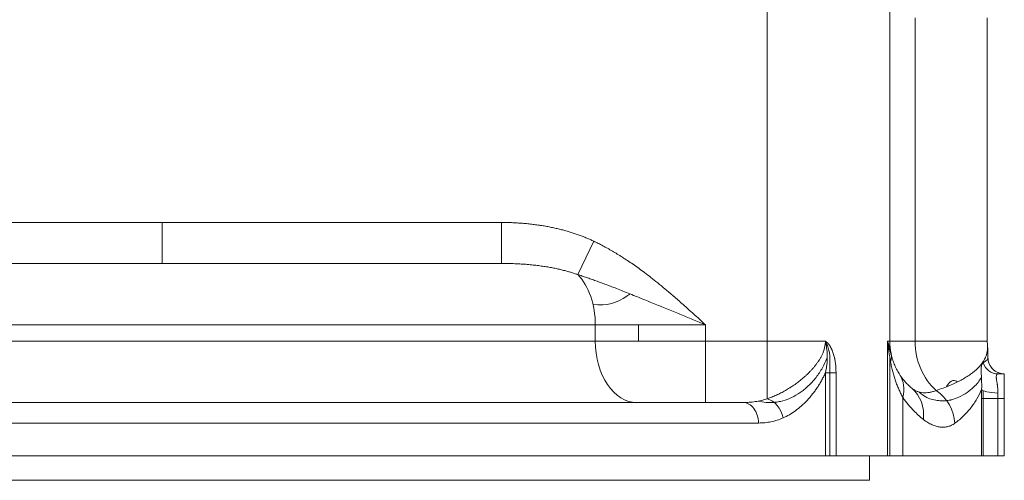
# Model space of a CAD drawing. Header units: millimetres. Extents: x 51337 to 61814, y -21781 to -12277.
# Tile 163 of 256: x 59392 to 59633, y -21049 to -20936. Entities that reach past the tile are written whole.
import ezdxf

# ---------------------------------------------------------------- set-up
doc = ezdxf.new("R2010")
doc.units = ezdxf.units.MM
doc.header["$LTSCALE"] = 0.3175
doc.layers.add('1轮廓实线层', color=7, linetype='Continuous', lineweight=18)

msp = doc.modelspace()

# ---------------------------------------------------------------- linework, layer by layer
at = {"layer": '1轮廓实线层'}
for p, q in [((59605.29339, -21014.97664), (59605.29339, -20923.97664)), ((59605.29339, -20923.97664), (59605.29339, -21014.97664)), ((59575.29339, -20934.55885), (59575.29339, -21014.97664)), ((59611.47531, -21014.97664), (59611.47531, -20935.97664)), ((59629.13796, -21014.97664), (59629.13796, -20935.97664)), ((59379.93704, -20985.97664), (59427.31929, -20985.97664)), ((59427.31929, -20985.97664), (59510.29339, -20985.97664)), ((59427.31929, -20995.97664), (59427.31929, -20985.97664)), ((59510.29339, -20995.81621), (59510.29339, -20985.97664)), ((59528.99112, -20998.71987), (59532.87401, -20990.54869)), ((59300.29339, -20995.97664), (59510.29339, -20995.97664)), ((59508.42906, -20995.97664), (59510.29339, -20995.97664)), ((59510.29339, -20995.97664), (59510.29339, -20995.81621)), ((59533.27023, -21010.97664), (59269.60624, -21010.97664)), ((59560.21272, -21010.97664), (59533.27023, -21010.97664)), ((59533.27023, -21010.97664), (59533.27023, -21014.97664)), ((59543.85745, -21014.97664), (59543.85745, -21010.97664)), ((59560.21272, -21010.97664), (59560.21272, -21014.97664)), ((59533.27023, -21014.97664), (59269.60624, -21014.97664)), ((59560.21272, -21014.97664), (59533.27023, -21014.97664)), ((59575.29339, -21014.97664), (59560.21272, -21014.97664)), ((59560.21272, -21014.97664), (59560.21272, -21029.97664)), ((59589.536, -21014.97664), (59575.29339, -21014.97664)), ((59575.29339, -21014.97664), (59575.29339, -21029.04506)), ((59604.72968, -21042.97664), (59604.72968, -21014.97664)), ((59605.29339, -21014.97664), (59604.72968, -21014.97664)), ((59605.29339, -21014.97664), (59605.29339, -21016.71915)), ((59611.47531, -21014.97664), (59605.29339, -21014.97664)), ((59611.47531, -21014.97664), (59629.13796, -21014.97664)), ((59605.27979, -21018.86529), (59605.27979, -21042.97664)), ((59629.29339, -21018.97664), (59629.29302, -21018.97664)), ((59629.29339, -21018.97664), (59629.29339, -21018.84959)), ((59590.65197, -21042.97664), (59590.65197, -21019.69274)), ((59589.5276, -21022.74692), (59592.1376, -21022.74692)), ((59589.5276, -21042.97664), (59589.5276, -21022.74692)), ((59592.1376, -21022.74692), (59592.1376, -21042.97664)), ((59631.80644, -21022.97664), (59633.29339, -21022.97664)), ((59633.29339, -21022.97664), (59633.29339, -21028.97664)), ((59608.44405, -21028.66656), (59608.44405, -21042.97664)), ((59631.68906, -21028.97664), (59627.7172, -21028.97664)), ((59627.7172, -21042.97664), (59627.7172, -21028.97664)), ((59628.10945, -21028.98156), (59628.10945, -21042.97664)), ((59633.29339, -21028.97664), (59631.68906, -21028.97664)), ((59631.68906, -21028.97664), (59631.68906, -21042.97664)), ((59633.29339, -21028.97664), (59633.29339, -21042.97664)), ((59186.29339, -21029.97664), (59569.41529, -21029.97664)), ((59569.41527, -21029.97664), (59568.1868, -21029.97664)), ((59181.29339, -21034.97664), (59573.16237, -21034.97664)), ((59181.83904, -21042.97664), (59589.5276, -21042.97664)), ((59592.1376, -21042.97664), (59589.5276, -21042.97664)), ((59592.1376, -21042.97664), (59604.72968, -21042.97664)), ((59600.29339, -21048.97664), (59600.29339, -21042.97664)), ((59608.44405, -21042.97664), (59604.72968, -21042.97664)), ((59608.44405, -21042.97664), (59627.7172, -21042.97664)), ((59631.68906, -21042.97664), (59627.7172, -21042.97664)), ((59633.29339, -21042.97664), (59631.68906, -21042.97664)), ((59600.29339, -21048.97664), (59211.66351, -21048.97664))]:
    msp.add_line(p, q, dxfattribs=at)
for centre, radius, end in [((59620.29339, -21014.97664), 15, 191.6636897), ((59644.13796, -21014.97664), 15, 184.5983008), ((59633.29339, -21018.97664), 4, 270)]:
    msp.add_arc(centre, radius, 180, end, dxfattribs=at)
for centre, major_axis, ratio, start_param, end_param in [((59523.16679, -21010.97664), (0, 15), 0.673562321, 4.71238898, 5.668782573), ((59543.37366, -21014.97664), (0, -15), 0.673562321, 4.71238898, 6.283185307), ((59624.26748, -21014.97664), (0, -15), 0.852811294, 4.71238898, 5.644296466), ((59595.80961, -21020.03081), (9.79351, 2.02167), 0.604782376, 5.954256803, 6.283185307), ((59633.29302, -21018.97664), (0, 4), 0.99999839, 1.570796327, 3.141592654), ((59631.80644, -21018.97664), (0, 4), 0.984268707, 1.905291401, 3.141592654), ((59599.37482, -21028.66656), (8.36742, 5.47597), 0.762572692, 5.573950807, 6.283185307), ((59604.21122, -21034.11728), (6.43287, 7.65625), 0.887880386, 5.353329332, 6.283185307), ((59631.71836, -21026.7686), (-3.99857, 0.10696), 0.220728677, 0.120597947, 1.57670058), ((59575.29339, -21033.73453), (2.07247, -4.55026), 0.746108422, 1.243215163, 2.593524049), ((59611.55411, -21035.04561), (-6.09828, 7.92533), 0.944187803, 4.084084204, 5.044558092), ((59569.41529, -21034.97664), (0, -5), 0.749415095, 1.570796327, 3.141592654)]:
    msp.add_ellipse(centre, major_axis=major_axis, ratio=ratio, start_param=start_param, end_param=end_param, dxfattribs=at)
for points, degree in [([(59510.29339, -20985.97664), (59510.7706, -20985.97664), (59511.71535, -20985.98648), (59513.1036, -20986.02975), (59514.46246, -20986.10054), (59515.79113, -20986.19783), (59517.08937, -20986.32059), (59518.35683, -20986.46779), (59519.59333, -20986.6384), (59520.79877, -20986.83141), (59521.97309, -20987.04582), (59523.11633, -20987.28062), (59524.22858, -20987.53485), (59525.30997, -20987.80756), (59526.36067, -20988.0978), (59527.38091, -20988.40467), (59528.37095, -20988.72728), (59529.33107, -20989.06476), (59530.26157, -20989.41627), (59531.16283, -20989.78101), (59532.03518, -20990.15818), (59532.59755, -20990.41732), (59532.87401, -20990.54869)], 3), ([(59532.87401, -20990.54869), (59533.23912, -20990.72219), (59533.97678, -20991.08224), (59535.10376, -20991.662), (59536.25438, -20992.28456), (59537.4312, -20992.953), (59538.63769, -20993.67116), (59539.87813, -20994.44372), (59541.15798, -20995.27647), (59542.48432, -20996.17677), (59543.86666, -20997.15432), (59545.31772, -20998.22193), (59546.85684, -20999.39852), (59548.51017, -21000.70987), (59550.32902, -21002.20432), (59552.38418, -21003.95114), (59554.70045, -21005.98174), (59557.2999, -21008.31826), (59559.20958, -21010.0609), (59560.21272, -21010.97664)], 3), ([(59510.29339, -20995.97664), (59510.86872, -20995.97664), (59511.99641, -20995.98836), (59513.61697, -20996.03871), (59515.16809, -20996.11948), (59516.65096, -20996.22838), (59518.06725, -20996.3632), (59519.41877, -20996.52181), (59520.70746, -20996.70218), (59521.93533, -20996.9024), (59523.10442, -20997.12063), (59524.2168, -20997.35516), (59525.27451, -20997.60436), (59526.27956, -20997.86669), (59527.23405, -20998.14075), (59528.13959, -20998.42507), (59528.71251, -20998.62081), (59528.99112, -20998.71987)], 3), ([(59629.24098, -21018.78165), (59629.3381, -21017.46505), (59629.15877, -21016.15445)], 2), ([(59629.29302, -21018.97664), (59629.29338, -21018.91388), (59629.29347, -21018.85108), (59629.2933, -21018.78825)], 3), ([(59621.8535, -21024.94475), (59621.16481, -21024.48334), (59620.4291, -21024.16626), (59619.12537, -21026.08863)], 3), ([(59627.7172, -21028.97664), (59627.7172, -21028.60413), (59627.72207, -21027.86366), (59627.73643, -21027.13211), (59627.74599, -21026.7686)], 3), ([(59631.71836, -21027.65182), (59631.70864, -21027.86976), (59631.69402, -21028.30853), (59631.68906, -21028.75297), (59631.68906, -21028.97664)], 3)]:
    msp.add_open_spline(points, degree=degree, dxfattribs=at)
for points, knots in [([(59528.99112, -20998.71987), (59529.33706, -20998.82994), (59530.04007, -20999.05795), (59531.11881, -20999.42016), (59532.24264, -20999.80952), (59533.42078, -21000.22943), (59534.66092, -21000.68283), (59535.97278, -21001.17347), (59537.36869, -21001.70612), (59538.86426, -21002.28687), (59540.47686, -21002.9225), (59542.19941, -21003.61001), (59543.98152, -21004.32831), (59545.75596, -21005.04857), (59547.48004, -21005.7517), (59549.15212, -21006.43572), (59550.78371, -21007.10445), (59552.38348, -21007.76089), (59553.95887, -21008.40774), (59555.51626, -21009.0474), (59557.07001, -21009.68564), (59558.63411, -21010.32816), (59559.68399, -21010.75944), (59560.21272, -21010.97664)], [0, 0, 0, 0, 0.036055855, 0.073081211, 0.111528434, 0.151562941, 0.193400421, 0.237305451, 0.283622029, 0.332786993, 0.385342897, 0.441749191, 0.500005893, 0.556557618, 0.610534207, 0.662523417, 0.712917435, 0.762047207, 0.810196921, 0.857621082, 0.904528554, 0.951921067, 1, 1, 1, 1]), ([(59541.71864, -21003.4186), (59541.67781, -21003.45266), (59541.63656, -21003.48568), (59541.39829, -21003.66872), (59541.19842, -21003.81255), (59538.68009, -21005.57413), (59536.06783, -21006.60038), (59532.68002, -21005.91712)], [0, 0, 0, 0, 0.016674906, 0.016674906, 0.095345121, 0.095345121, 1, 1, 1, 1]), ([(59575.29339, -21029.04506), (59575.67727, -21028.91964), (59576.43806, -21028.64667), (59577.55946, -21028.17497), (59578.2944, -21027.82122), (59579.02316, -21027.44867), (59579.38446, -21027.253), (59580.10092, -21026.84343), (59580.45608, -21026.62954), (59580.89616, -21026.35092), (59580.98398, -21026.29463), (59581.15924, -21026.18093), (59581.24669, -21026.12351), (59581.50824, -21025.94967), (59581.68155, -21025.83171), (59582.1983, -21025.47159), (59582.53856, -21025.22322), (59583.21026, -21024.70954), (59583.54172, -21024.44424), (59584.03184, -21024.03277), (59584.19403, -21023.89335), (59584.43548, -21023.68067), (59584.51565, -21023.60918), (59584.67536, -21023.46499), (59584.75491, -21023.39226), (59585.1506, -21023.02589), (59585.46077, -21022.72387), (59585.91518, -21022.25532), (59586.06483, -21022.09653), (59586.36018, -21021.77322), (59586.50588, -21021.60869), (59586.79294, -21021.27319), (59586.93429, -21021.10222), (59587.2121, -21020.75287), (59587.34857, -21020.5745), (59587.61591, -21020.20907), (59587.74678, -21020.02202), (59587.90626, -21019.78167), (59587.93795, -21019.73326), (59588.00075, -21019.63601), (59588.09412, -21019.48938), (59588.18493, -21019.34038), (59588.36288, -21019.03894), (59588.47663, -21018.83341), (59588.6925, -21018.41127), (59588.79464, -21018.19467), (59588.98476, -21017.74773), (59589.07276, -21017.5174), (59589.17162, -21017.21852), (59589.19084, -21017.15819), (59589.21876, -21017.06681), (59589.22793, -21017.03618), (59589.24589, -21016.97482), (59589.2899, -21016.8211), (59589.32937, -21016.66569), (59589.41478, -21016.28926), (59589.45932, -21016.03369), (59589.50482, -21015.64237), (59589.51643, -21015.5106), (59589.52815, -21015.31081), (59589.53109, -21015.244), (59589.53501, -21015.11041), (59589.536, -21015.04355), (59589.536, -21014.97664)], [0, 0, 0, 0, 0.0625, 0.125, 0.1875, 0.1875, 0.25, 0.25, 0.3125, 0.3125, 0.328125, 0.328125, 0.34375, 0.34375, 0.375, 0.375, 0.4375, 0.4375, 0.5, 0.5, 0.53125, 0.53125, 0.546875, 0.546875, 0.5625, 0.5625, 0.625, 0.625, 0.65625, 0.65625, 0.6875, 0.6875, 0.71875, 0.71875, 0.75, 0.75, 0.78125, 0.78125, 0.7890625, 0.7890625, 0.796875, 0.8125, 0.8125, 0.84375, 0.84375, 0.875, 0.875, 0.90625, 0.90625, 0.9140625, 0.9140625, 0.91796875, 0.91796875, 0.921875, 0.9375, 0.9375, 0.96875, 0.96875, 0.984375, 0.984375, 0.9921875, 0.9921875, 1, 1, 1, 1]), ([(59589.5276, -21022.74692), (59589.60175, -21022.44071), (59589.6687, -21022.13158), (59589.78652, -21021.50683), (59589.83738, -21021.1912), (59589.9, -21020.71231), (59589.92788, -21020.4715), (59589.95027, -21020.22851), (59589.96394, -21020.06602), (59589.97014, -21019.98465), (59589.99781, -21019.57743), (59590.0094, -21019.25023), (59590.00988, -21018.75715), (59590.00723, -21018.59242), (59589.99898, -21018.34473), (59589.99552, -21018.26208), (59589.98718, -21018.09657), (59589.98229, -21018.01367), (59589.96556, -21017.76522), (59589.95164, -21017.59985), (59589.91866, -21017.26957), (59589.8996, -21017.10467), (59589.85693, -21016.77527), (59589.83334, -21016.61077), (59589.78238, -21016.28208), (59589.755, -21016.11779), (59589.69732, -21015.79017), (59589.66702, -21015.62679), (59589.61951, -21015.38236), (59589.60333, -21015.30098), (59589.5785, -21015.17911), (59589.56594, -21015.11824), (59589.55104, -21015.04733), (59589.5446, -21015.01696), (59589.54029, -21014.99672), (59589.53814, -21014.98671), (59589.536, -21014.97664)], [0, 0, 0, 0, 0.125, 0.125, 0.25, 0.25, 0.3125, 0.34375, 0.34375, 0.375, 0.375, 0.5, 0.5, 0.5625, 0.5625, 0.59375, 0.59375, 0.625, 0.625, 0.6875, 0.6875, 0.75, 0.75, 0.8125, 0.8125, 0.875, 0.875, 0.9375, 0.9375, 0.96875, 0.96875, 0.984375, 0.9921875, 0.99609375, 0.99609375, 1, 1, 1, 1]), ([(59590.65195, -21019.69124), (59590.65343, -21018.85719), (59590.57448, -21018.03681), (59590.30064, -21016.83605), (59590.18359, -21016.44315), (59589.9701, -21015.87809), (59589.89247, -21015.69307), (59589.72406, -21015.32971), (59589.63192, -21015.14954), (59589.536, -21014.97664)], [0, 0, 0, 0, 0.502311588, 0.502311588, 0.751155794, 0.751155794, 0.875577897, 0.875577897, 1, 1, 1, 1]), ([(59589.536, -21014.97664), (59589.54022, -21014.97958), (59589.54445, -21014.98252), (59589.5529, -21014.98841), (59589.55719, -21014.99141), (59589.57001, -21015.00046), (59589.59556, -21015.01866), (59589.62088, -21015.03725), (59589.67121, -21015.07493), (59589.70434, -21015.10072), (59589.80231, -21015.17987), (59589.86576, -21015.23507), (59589.98922, -21015.35002), (59590.04922, -21015.40978), (59590.13682, -21015.50261), (59590.16564, -21015.53411), (59590.22224, -21015.59784), (59590.25005, -21015.63011), (59590.3868, -21015.79331), (59590.48884, -21015.92988), (59590.68064, -21016.21311), (59590.77039, -21016.3598), (59590.93922, -21016.66207), (59591.01829, -21016.81766), (59591.11115, -21017.01718), (59591.12941, -21017.05732), (59591.16524, -21017.13781), (59591.18281, -21017.1782), (59591.23456, -21017.29977), (59591.26776, -21017.38137), (59591.36375, -21017.62768), (59591.42291, -21017.79392), (59591.53269, -21018.13005), (59591.58331, -21018.29993), (59591.67684, -21018.64302), (59591.71975, -21018.81622), (59591.77882, -21019.07832), (59591.79762, -21019.16607), (59591.83354, -21019.34231), (59591.85064, -21019.43082), (59591.93181, -21019.87351), (59591.98309, -21020.2294), (59592.06293, -21020.9441), (59592.09146, -21021.30291), (59592.1288, -21022.02307), (59592.1376, -21022.38443), (59592.1376, -21022.74692)], [0, 0, 0, 0, 0.001953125, 0.001953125, 0.00390625, 0.00390625, 0.0078125, 0.015625, 0.015625, 0.03125, 0.03125, 0.0625, 0.0625, 0.09375, 0.09375, 0.109375, 0.109375, 0.125, 0.125, 0.1875, 0.1875, 0.25, 0.25, 0.3125, 0.3125, 0.328125, 0.328125, 0.34375, 0.34375, 0.375, 0.375, 0.4375, 0.4375, 0.5, 0.5, 0.5625, 0.5625, 0.59375, 0.59375, 0.625, 0.625, 0.75, 0.75, 0.875, 0.875, 1, 1, 1, 1]), ([(59604.72968, -21014.97664), (59604.78062, -21015.21277), (59604.83427, -21015.45184), (59604.94507, -21015.9264), (59605.00254, -21016.16337), (59605.18124, -21016.87286), (59605.30878, -21017.34396), (59605.51894, -21018.06545), (59605.59536, -21018.31809), (59605.67444, -21018.56958)], [0, 0, 0, 0, 0.196701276, 0.196701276, 0.393402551, 0.393402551, 0.786805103, 0.786805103, 1, 1, 1, 1]), ([(59604.72968, -21014.97664), (59604.75323, -21015.03967), (59604.77645, -21015.10273), (59604.8222, -21015.22882), (59604.84473, -21015.29187), (59604.9113, -21015.48103), (59604.95431, -21015.60714), (59605.07926, -21015.98556), (59605.15711, -21016.23795), (59605.30215, -21016.74305), (59605.43655, -21017.24852), (59605.55072, -21017.75531), (59605.60312, -21018.00914)], [0, 0, 0, 0, 0.0625, 0.0625, 0.125, 0.125, 0.25, 0.25, 0.5, 0.5, 0.75, 1, 1, 1, 1]), ([(59605.47304, -21020.03081), (59605.32915, -21019.1944), (59605.19608, -21018.35355), (59604.94897, -21016.66727), (59604.83496, -21015.82194), (59604.72968, -21014.97664)], [0, 0, 0, 0, 0.5, 0.5, 1, 1, 1, 1]), ([(59616.63946, -21027.01802), (59617.81659, -21026.64242), (59618.91027, -21026.24213), (59620.93333, -21025.40063), (59621.86272, -21024.9594), (59623.55822, -21024.04274), (59624.32434, -21023.56729), (59625.69283, -21022.58769), (59626.29521, -21022.08353), (59627.33435, -21021.05112), (59627.77112, -21020.52287), (59628.29956, -21019.71542), (59628.45458, -21019.44375), (59628.62159, -21019.1013), (59628.65367, -21019.03266), (59628.71507, -21018.8952), (59628.80309, -21018.68875), (59628.87883, -21018.48153), (59629.1041, -21017.78926), (59629.19722, -21017.2305), (59629.2049, -21016.49981), (59629.19879, -21016.33064), (59629.18478, -21016.16125)], [0, 0, 0, 0, 0.136974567, 0.136974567, 0.273949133, 0.273949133, 0.4109237, 0.4109237, 0.547898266, 0.547898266, 0.684872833, 0.684872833, 0.753360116, 0.753360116, 0.770481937, 0.770481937, 0.787603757, 0.821847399, 0.821847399, 0.958821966, 0.958821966, 1, 1, 1, 1]), ([(59576.98392, -21029.93639), (59577.12693, -21029.92428), (59577.2697, -21029.90945), (59577.79366, -21029.84513), (59578.17448, -21029.77888), (59579.30242, -21029.52611), (59580.0348, -21029.28655), (59581.46392, -21028.67812), (59582.16066, -21028.30922), (59583.18035, -21027.66128), (59583.51686, -21027.42876), (59584.175, -21026.9365), (59584.49711, -21026.67656), (59585.44308, -21025.85554), (59586.04684, -21025.25389), (59587.19882, -21023.93101), (59587.74741, -21023.21085), (59588.51885, -21022.00937), (59588.76802, -21021.58663), (59589.23515, -21020.70537), (59589.45426, -21020.24553), (59589.75488, -21019.51718), (59589.85038, -21019.26791), (59589.96373, -21018.94378), (59589.98678, -21018.87625), (59590.00938, -21018.8083)], [0, 0, 0, 0, 0.026686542, 0.026686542, 0.098094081, 0.098094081, 0.240909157, 0.240909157, 0.383724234, 0.383724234, 0.455131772, 0.455131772, 0.52653931, 0.52653931, 0.669354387, 0.669354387, 0.812169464, 0.812169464, 0.883577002, 0.883577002, 0.95498454, 0.95498454, 0.990688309, 0.990688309, 1, 1, 1, 1]), ([(59605.60312, -21018.00914), (59605.6332, -21018.15486), (59605.66432, -21018.29476), (59605.7285, -21018.56601), (59605.76156, -21018.69733), (59605.82952, -21018.95333), (59605.86442, -21019.078), (59605.93602, -21019.32201), (59605.97272, -21019.44134), (59606.08545, -21019.79277), (59606.16412, -21020.01834), (59606.3284, -21020.45698), (59606.41401, -21020.67), (59606.59218, -21021.08633), (59606.68474, -21021.28962), (59606.87689, -21021.68831), (59606.97647, -21021.8837), (59607.18281, -21022.26775), (59607.28955, -21022.45641), (59607.51036, -21022.82781), (59607.62442, -21023.01055), (59607.74225, -21023.19059)], [0, 0, 0, 0, 0.0625, 0.0625, 0.125, 0.125, 0.1875, 0.1875, 0.25, 0.25, 0.375, 0.375, 0.5, 0.5, 0.625, 0.625, 0.75, 0.75, 0.875, 0.875, 1, 1, 1, 1]), ([(59628.08758, -21020.28981), (59628.28639, -21020.18263), (59628.46022, -21020.07481), (59628.75887, -21019.85796), (59628.88369, -21019.74893), (59629.08459, -21019.52972), (59629.2365, -21019.30963), (59629.29063, -21019.0879), (59629.29302, -21018.97664)], [0, 0, 0, 0, 0.25, 0.25, 0.5, 0.5, 0.75, 1, 1, 1, 1]), ([(59608.44405, -21028.66656), (59608.27187, -21028.35084), (59608.10605, -21028.03121), (59607.78675, -21027.38365), (59607.63327, -21027.05571), (59607.33832, -21026.39077), (59607.19686, -21026.05376), (59606.92574, -21025.3695), (59606.79608, -21025.02225), (59606.54847, -21024.31578), (59606.43051, -21023.95656), (59606.20633, -21023.22357), (59606.10011, -21022.84981), (59605.94976, -21022.27529), (59605.90114, -21022.08145), (59605.80697, -21021.68843), (59605.76141, -21021.48924), (59605.67346, -21021.08461), (59605.63105, -21020.87918), (59605.54953, -21020.46092), (59605.51041, -21020.24809), (59605.47304, -21020.03081)], [0, 0, 0, 0, 0.125, 0.125, 0.25, 0.25, 0.375, 0.375, 0.5, 0.5, 0.625, 0.625, 0.75, 0.75, 0.8125, 0.8125, 0.875, 0.875, 0.9375, 0.9375, 1, 1, 1, 1]), ([(59627.74599, -21026.7686), (59627.75157, -21026.64612), (59627.75589, -21026.52502), (59627.76073, -21026.34538), (59627.76206, -21026.28591), (59627.76423, -21026.16803), (59627.76506, -21026.10959), (59627.76804, -21025.81976), (59627.76677, -21025.59552), (59627.75942, -21025.16063), (59627.75334, -21024.94999), (59627.73841, -21024.54126), (59627.72956, -21024.34317), (59627.71786, -21024.10297), (59627.71549, -21024.05526), (59627.71072, -21023.9608), (59627.70352, -21023.82061), (59627.69633, -21023.68483), (59627.68224, -21023.41888), (59627.67324, -21023.24905), (59627.65731, -21022.92328), (59627.65039, -21022.76733), (59627.6424, -21022.54333), (59627.63901, -21022.43382), (59627.63665, -21022.32796), (59627.63533, -21022.2582), (59627.63479, -21022.22371), (59627.63276, -21022.05349), (59627.63323, -21021.92486), (59627.63902, -21021.68188), (59627.64433, -21021.56754), (59627.66026, -21021.35267), (59627.67088, -21021.25215), (59627.69104, -21021.11158), (59627.69846, -21021.06642), (59627.71474, -21020.97953), (59627.72361, -21020.93777), (59627.75235, -21020.81774), (59627.79622, -21020.67257), (59627.87805, -21020.49851), (59627.94265, -21020.41157), (59628.01182, -21020.33943), (59628.0487, -21020.31077), (59628.08758, -21020.28981)], [0, 0, 0, 0, 0.03125, 0.03125, 0.046875, 0.046875, 0.0625, 0.0625, 0.125, 0.125, 0.1875, 0.1875, 0.25, 0.25, 0.265625, 0.265625, 0.28125, 0.3125, 0.3125, 0.375, 0.375, 0.4375, 0.4375, 0.46875, 0.484375, 0.484375, 0.5, 0.5, 0.5625, 0.5625, 0.625, 0.625, 0.6875, 0.6875, 0.71875, 0.71875, 0.75, 0.75, 0.8125, 0.875, 0.9375, 0.9375, 1, 1, 1, 1]), ([(59589.5276, -21022.74692), (59589.37471, -21023.08584), (59589.21602, -21023.41626), (59588.88825, -21024.06218), (59588.71916, -21024.37768), (59588.37132, -21024.99521), (59588.19258, -21025.29724), (59587.91759, -21025.7409), (59587.82479, -21025.88722), (59587.63691, -21026.17683), (59587.5418, -21026.32018), (59587.25391, -21026.74464), (59587.05838, -21027.02049), (59586.66034, -21027.55876), (59586.45783, -21027.82117), (59586.04593, -21028.33306), (59585.83654, -21028.58254), (59585.41091, -21029.06885), (59585.19467, -21029.30569), (59584.92005, -21029.59391), (59584.86491, -21029.65116), (59584.7542, -21029.76489), (59584.69861, -21029.82137), (59584.5313, -21029.98955), (59584.41911, -21030.09988), (59584.08059, -21030.42558), (59583.85232, -21030.63564), (59583.15969, -21031.24487), (59582.68752, -21031.62314), (59581.72179, -21032.32393), (59581.22822, -21032.64644), (59580.21864, -21033.23419), (59579.70263, -21033.49943), (59579.17466, -21033.73453)], [0, 0, 0, 0, 0.0625, 0.0625, 0.125, 0.125, 0.1875, 0.1875, 0.21875, 0.21875, 0.25, 0.25, 0.3125, 0.3125, 0.375, 0.375, 0.4375, 0.4375, 0.5, 0.5, 0.515625, 0.515625, 0.53125, 0.53125, 0.5625, 0.5625, 0.625, 0.625, 0.75, 0.75, 0.875, 0.875, 1, 1, 1, 1]), ([(59607.74225, -21023.19059), (59607.86794, -21023.38265), (59607.99332, -21023.56466), (59608.24315, -21023.91183), (59608.36761, -21024.07698), (59608.61537, -21024.39282), (59608.73869, -21024.5435), (59608.98399, -21024.83227), (59609.10598, -21024.97035), (59609.3485, -21025.23538), (59609.46903, -21025.36233), (59609.70852, -21025.60631), (59609.82748, -21025.72334), (59610.18187, -21026.06103), (59610.41479, -21026.26837), (59610.64409, -21026.46102)], [0, 0, 0, 0, 0.125, 0.125, 0.25, 0.25, 0.375, 0.375, 0.5, 0.5, 0.625, 0.625, 0.75, 0.75, 1, 1, 1, 1]), ([(59620.37578, -21029.28911), (59621.00723, -21029.1019), (59621.60364, -21028.8811), (59623.61794, -21027.98622), (59624.84224, -21027.14896), (59626.58416, -21025.46237), (59627.20308, -21024.67492), (59627.70406, -21023.83132)], [0, 0, 0, 0, 0.182507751, 0.182507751, 0.653901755, 0.653901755, 1, 1, 1, 1]), ([(59631.80644, -21022.97664), (59631.75729, -21022.97664), (59631.66467, -21022.99011), (59631.54603, -21023.05056), (59631.48238, -21023.11828), (59631.44106, -21023.17981), (59631.422, -21023.21327), (59631.40545, -21023.2509), (59631.39498, -21023.27692), (59631.39003, -21023.29042), (59631.36684, -21023.35982), (59631.33957, -21023.4839), (59631.32627, -21023.70824), (59631.33412, -21023.88319), (59631.34547, -21024.0241), (59631.35017, -21024.07269), (59631.35845, -21024.14804), (59631.36143, -21024.1736), (59631.36774, -21024.22531), (59631.38443, -21024.35612), (59631.40531, -21024.49457), (59631.44222, -21024.72572), (59631.46242, -21024.84611), (59631.50443, -21025.0966), (59631.52624, -21025.2267), (59631.5533, -21025.39563), (59631.55871, -21025.42973), (59631.56946, -21025.49858), (59631.57482, -21025.53336), (59631.59069, -21025.63825), (59631.60103, -21025.70897), (59631.63096, -21025.92355), (59631.64946, -21026.06979), (59631.68164, -21026.36867), (59631.69533, -21026.52131), (59631.71594, -21026.83321), (59631.72287, -21026.99245), (59631.72597, -21027.19588), (59631.72632, -21027.23678), (59631.72641, -21027.31903), (59631.72616, -21027.3604), (59631.72446, -21027.48475), (59631.72209, -21027.56807), (59631.71836, -21027.65182)], [0, 0, 0, 0, 0.0625, 0.125, 0.1875, 0.1875, 0.21875, 0.234375, 0.234375, 0.25, 0.25, 0.3125, 0.375, 0.4375, 0.4375, 0.46875, 0.46875, 0.484375, 0.484375, 0.5, 0.5625, 0.5625, 0.625, 0.625, 0.6875, 0.6875, 0.703125, 0.703125, 0.71875, 0.71875, 0.75, 0.75, 0.8125, 0.8125, 0.875, 0.875, 0.9375, 0.9375, 0.953125, 0.953125, 0.96875, 0.96875, 1, 1, 1, 1]), ([(59610.64409, -21026.46102), (59610.75309, -21026.55261), (59610.8626, -21026.63677), (59611.08297, -21026.79199), (59611.19381, -21026.86304), (59611.4171, -21026.9934), (59611.52955, -21027.05272), (59611.75632, -21027.16076), (59611.87063, -21027.20949), (59612.21672, -21027.34113), (59612.45166, -21027.40962), (59612.93146, -21027.51306), (59613.17631, -21027.548), (59613.48912, -21027.5722), (59613.55204, -21027.57606), (59613.67848, -21027.58183), (59613.74199, -21027.58374), (59613.93338, -21027.58656), (59614.06211, -21027.58457), (59614.45173, -21027.56696), (59614.71604, -21027.53979), (59615.25304, -21027.45263), (59615.52573, -21027.39265), (59615.93992, -21027.27463), (59616.07884, -21027.2306), (59616.35813, -21027.13227), (59616.49851, -21027.07798), (59616.63946, -21027.01802)], [0, 0, 0, 0, 0.0625, 0.0625, 0.125, 0.125, 0.1875, 0.1875, 0.25, 0.25, 0.375, 0.375, 0.5, 0.5, 0.53125, 0.53125, 0.5625, 0.5625, 0.625, 0.625, 0.75, 0.75, 0.875, 0.875, 0.9375, 0.9375, 1, 1, 1, 1]), ([(59627.74599, -21026.7686), (59627.41619, -21027.56095), (59627.03349, -21028.33277), (59626.16097, -21029.82787), (59625.67115, -21030.55116), (59624.58227, -21031.94143), (59623.98321, -21032.60841), (59622.67293, -21033.87776), (59621.9617, -21034.48013), (59621.19247, -21035.04561)], [0, 0, 0, 0, 0.25, 0.25, 0.5, 0.5, 0.75, 0.75, 1, 1, 1, 1]), ([(59569.41529, -21029.97664), (59569.92116, -21029.97664), (59570.42308, -21029.95823), (59571.41897, -21029.8836), (59571.91294, -21029.82738), (59572.89283, -21029.67527), (59573.37874, -21029.5794), (59574.34233, -21029.34514), (59574.81999, -21029.20677), (59575.29339, -21029.04506)], [0, 0, 0, 0, 0.25, 0.25, 0.5, 0.5, 0.75, 0.75, 1, 1, 1, 1]), ([(59613.50645, -21034.11728), (59613.09338, -21033.78571), (59612.67633, -21033.43023), (59612.04648, -21032.85493), (59611.83583, -21032.65613), (59611.41343, -21032.2432), (59611.20169, -21032.02906), (59610.77752, -21031.58393), (59610.56509, -21031.35294), (59610.13998, -21030.87233), (59609.9273, -21030.62271), (59609.50225, -21030.10265), (59609.28987, -21029.83222), (59608.86605, -21029.26786), (59608.65461, -21028.97394), (59608.44405, -21028.66656)], [0, 0, 0, 0, 0.25, 0.25, 0.375, 0.375, 0.5, 0.5, 0.625, 0.625, 0.75, 0.75, 0.875, 0.875, 1, 1, 1, 1]), ([(59612.45751, -21027.40528), (59612.69443, -21027.63195), (59612.93095, -21027.83147), (59613.67709, -21028.39265), (59614.18343, -21028.67274), (59615.18093, -21029.09704), (59615.67279, -21029.24117), (59616.63379, -21029.44283), (59617.10095, -21029.50038), (59618.00902, -21029.55904), (59618.44993, -21029.56017), (59619.30556, -21029.50691), (59619.7203, -21029.45246), (59620.20711, -21029.33583), (59620.29174, -21029.31353), (59620.37578, -21029.28909)], [0, 0, 0, 0, 0.081362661, 0.081362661, 0.257609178, 0.257609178, 0.433855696, 0.433855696, 0.610102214, 0.610102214, 0.786348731, 0.786348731, 0.962595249, 0.962595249, 1, 1, 1, 1]), ([(59628.14126, -21027.07231), (59628.13318, -21027.30939), (59628.12654, -21027.55228), (59628.11349, -21028.18729), (59628.1095, -21028.5772), (59628.10945, -21028.97318), (59628.10945, -21028.97736), (59628.10945, -21028.98155)], [0, 0, 0, 0, 0.386528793, 0.386528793, 0.993516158, 0.993516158, 1, 1, 1, 1]), ([(59573.18442, -21029.6124), (59573.26423, -21029.63268), (59573.34401, -21029.65211), (59574.16591, -21029.84362), (59574.90618, -21029.94369), (59576.01353, -21029.98286), (59576.38214, -21029.97733), (59576.82734, -21029.94719), (59576.90434, -21029.94112), (59576.98123, -21029.93419)], [0, 0, 0, 0, 0.062772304, 0.062772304, 0.646833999, 0.646833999, 0.938864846, 0.938864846, 1, 1, 1, 1]), ([(59579.17466, -21033.73453), (59578.69518, -21033.94804), (59578.21022, -21034.13156), (59577.22954, -21034.44322), (59576.73382, -21034.57134), (59575.73172, -21034.77518), (59575.22534, -21034.85088), (59574.20189, -21034.95162), (59573.68483, -21034.97664), (59573.16237, -21034.97664)], [0, 0, 0, 0, 0.25, 0.25, 0.5, 0.5, 0.75, 0.75, 1, 1, 1, 1]), ([(59621.19247, -21035.04561), (59621.05877, -21035.14389), (59620.78779, -21035.32309), (59620.50959, -21035.46995), (59620.08689, -21035.66742), (59619.79789, -21035.76874), (59619.20539, -21035.91594), (59618.90191, -21035.96181), (59618.43572, -21035.99052), (59618.2785, -21035.99338), (59618.03991, -21035.98758), (59617.95992, -21035.98396), (59617.79902, -21035.97332), (59617.71823, -21035.96632), (59617.31264, -21035.92283), (59616.98288, -21035.86109), (59616.31322, -21035.6814), (59615.97331, -21035.56344), (59615.45629, -21035.34035), (59615.10922, -21035.17619), (59614.75756, -21034.97923), (59614.40371, -21034.76471), (59614.22569, -21034.64867), (59613.86758, -21034.39761), (59613.68749, -21034.26261), (59613.50645, -21034.11728)], [0, 0, 0, 0, 0.0625, 0.125, 0.125, 0.25, 0.25, 0.375, 0.375, 0.4375, 0.4375, 0.46875, 0.46875, 0.5, 0.5, 0.625, 0.625, 0.75, 0.75, 0.8125, 0.875, 0.875, 0.9375, 0.9375, 1, 1, 1, 1])]:
    msp.add_open_spline(points, degree=3, knots=knots, dxfattribs=at)

doc.saveas('drawing.dxf')
